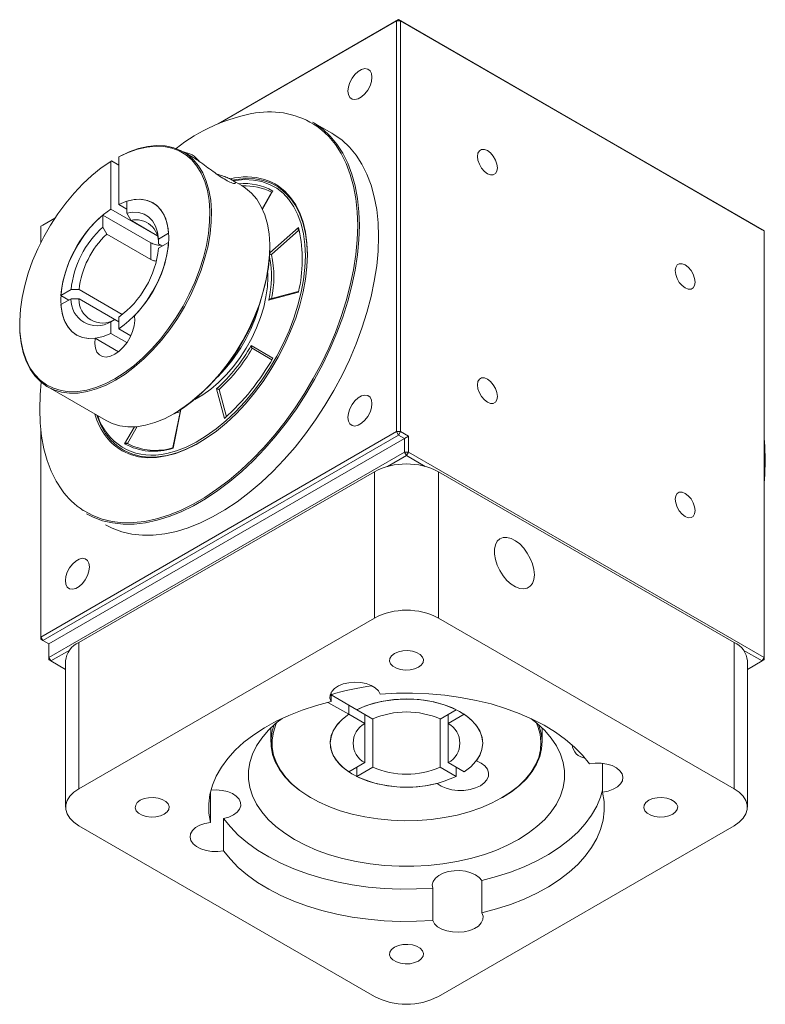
# Model space of a CAD drawing. Header units: millimetres. Extents: x 2723 to 3595, y 721 to 1332.
# Tile 6 of 8: x 3375 to 3454, y 813 to 917. Entities that reach past the tile are written whole.
import ezdxf

# ---------------------------------------------------------------- set-up
doc = ezdxf.new("R2010")
doc.units = ezdxf.units.MM
doc.layers.add('產品', color=7, linetype='Continuous')

# ---------------------------------------------------------------- blocks, each defined once
blk = doc.blocks.new('A$C3C664CCF')
at = {"color": 7, "linetype": 'Continuous', "lineweight": 15}
for p, q in [((21.06, 93.45), (40.21, 104.51)), ((40.21, 104.51), (39.99, 104.38)), ((40.42, 104.38), (40.21, 104.51)), ((40.21, 104.51), (78.81, 82.22)), ((39.99, 104.38), (21.06, 93.45)), ((39.99, 60.78), (39.99, 104.38)), ((40.42, 104.38), (39.99, 104.38)), ((79.03, 82.1), (40.42, 104.38)), ((40.42, 104.38), (40.42, 60.78)), ((33.11, 92.47), (31.08, 93.64)), ((10.51, 89.95), (10.59, 90)), ((10.51, 84.89), (10.51, 89.95)), ((18.4, 89.88), (17.37, 90.47)), ((9.74, 89.51), (9.66, 89.46)), ((9.66, 89.46), (9.66, 84.4)), ((9.74, 89.51), (10.51, 89.06)), ((23.56, 86.9), (22.54, 87.49)), ((26.77, 86.25), (25.73, 84.44)), ((26.85, 86.33), (25.75, 84.41)), ((10.51, 84.89), (11.36, 84.4)), ((11.36, 83.97), (11.36, 85.24)), ((8.81, 83.77), (8.81, 82.5)), ((13.9, 80.83), (8.81, 83.77)), ((9.66, 84.4), (14.57, 81.57)), ((11.78, 83.22), (11.36, 83.97)), ((3.73, 83.45), (2.23, 82.59)), ((2.23, 82.59), (2.45, 82.71)), ((2.23, 82.59), (2.23, 80.86)), ((2.45, 82.71), (3.73, 83.45)), ((14.55, 81.61), (11.78, 83.22)), ((8.81, 82.5), (9.23, 81.75)), ((13.9, 79.05), (9.23, 81.75)), ((15.79, 81.84), (14.73, 81.22)), ((26.54, 79.75), (29.58, 82.45)), ((29.62, 82.15), (26.71, 79.57)), ((29.56, 82.23), (29.6, 82.07)), ((29.58, 82.45), (29.65, 82.18)), ((79.03, 82.1), (78.81, 82.22)), ((79.03, 36.81), (79.03, 82.1)), ((13.9, 79.05), (13.9, 80.83)), ((14.73, 81.22), (14.73, 80.73)), ((14.73, 80.24), (15.79, 80.86)), ((15.15, 80.49), (14.73, 80.73)), ((26.54, 80.21), (26.54, 80.31)), ((26.33, 77.07), (26.31, 77.59)), ((26.32, 77.63), (26.33, 77.15)), ((5.44, 75.86), (4.37, 75.24)), ((6.29, 75.86), (5.44, 75.86)), ((10.88, 73.21), (6.29, 75.86)), ((29.58, 75.6), (26.42, 74.75)), ((29.56, 75.67), (26.6, 74.88)), ((4.37, 75.24), (5.22, 74.75)), ((4.37, 74.26), (5.44, 74.88)), ((5.44, 74.88), (6.29, 74.88)), ((10.51, 72.44), (6.29, 74.88)), ((-0.01, 72.22), (-0.01, 72.12)), ((10.08, 72.69), (9.66, 72.44)), ((9.66, 72.44), (9.66, 71.21)), ((10.51, 72.44), (10.08, 72.69)), ((10.51, 71.7), (10.51, 72.93)), ((9.66, 71.21), (11.36, 70.23)), ((11.79, 70.96), (10.51, 71.7)), ((10.48, 69.26), (8, 70.69)), ((24.55, 69.91), (26.86, 68.58)), ((26.77, 68.42), (24.68, 69.63)), ((2.97, 65.53), (9.16, 61.96)), ((21.72, 62.18), (20.87, 65.34)), ((21.16, 65.25), (21.93, 62.37)), ((18.6, 64.23), (19.06, 64.47)), ((17.05, 63.03), (16.25, 59.1)), ((17.11, 63.13), (16.27, 59.04)), ((16.36, 62.67), (16.45, 62.72)), ((2.23, 60.84), (2.23, 38.98)), ((2.23, 38.98), (39.99, 60.78)), ((11.13, 59.49), (12.17, 61.29)), ((12.47, 61.32), (11.44, 59.52)), ((40.21, 60.41), (39.99, 60.78)), ((40.42, 60.78), (39.99, 60.78)), ((40.21, 60.41), (40.42, 60.78)), ((40.42, 60.78), (41.27, 60.29)), ((40.21, 60.41), (2.45, 38.62)), ((40.84, 60.05), (3.08, 38.25)), ((40.84, 60.05), (40.21, 60.41)), ((40.84, 60.05), (41.27, 60.29)), ((40.84, 58.61), (40.84, 60.05)), ((41.27, 60.29), (41.27, 58.61)), ((3.08, 36.81), (40.84, 58.61)), ((40.84, 58.61), (41.27, 58.61)), ((40.84, 58.61), (41.05, 58.24)), ((41.05, 58.24), (41.27, 58.61)), ((41.27, 58.61), (79.03, 36.81)), ((41.05, 58.24), (39.05, 57.09)), ((43.05, 57.09), (41.05, 58.24)), ((6.26, 38.4), (37.66, 56.53)), ((37.66, 41), (37.66, 56.53)), ((44.45, 56.53), (44.45, 41)), ((44.45, 56.53), (75.84, 38.4)), ((6.26, 22.87), (37.66, 41)), ((44.45, 41), (75.84, 22.87)), ((2.23, 38.98), (2.45, 38.62)), ((2.23, 38.98), (2.23, 38.74)), ((2.23, 38.74), (2.45, 38.62)), ((2.45, 38.62), (3.08, 38.25)), ((3.08, 38.25), (3.08, 36.81)), ((6.26, 38.4), (6.26, 22.87)), ((75.84, 22.87), (75.84, 38.4)), ((3.29, 36.45), (3.08, 36.81)), ((3.08, 36.57), (3.08, 36.81)), ((5.3, 37.6), (3.29, 36.45)), ((78.81, 36.45), (76.81, 37.6)), ((78.81, 36.45), (79.03, 36.81)), ((79.03, 36.57), (79.03, 36.81)), ((3.08, 36.57), (3.29, 36.45)), ((3.29, 36.45), (4.86, 35.54)), ((4.86, 36.45), (4.86, 20.91)), ((77.25, 20.91), (77.25, 36.45)), ((77.25, 35.54), (78.81, 36.45)), ((78.81, 36.45), (79.03, 36.57)), ((33.06, 32.13), (33.06, 33.12)), ((35.77, 31.27), (33.06, 32.83)), ((32.72, 32.04), (34.92, 30.78)), ((34.92, 30.78), (34.92, 31.76)), ((34.92, 30.78), (36.62, 29.79)), ((37.47, 30.28), (35.77, 31.27)), ((36.62, 30.77), (36.62, 29.79)), ((46.34, 31.27), (44.64, 30.28)), ((45.49, 29.79), (47.19, 30.78)), ((45.49, 29.79), (45.49, 30.77)), ((26.65, 29.34), (26.65, 27.82)), ((36.62, 25.66), (36.62, 29.79)), ((37.47, 30.28), (37.47, 25.17)), ((44.64, 25.17), (44.64, 30.28)), ((45.49, 29.79), (45.49, 25.66)), ((55.45, 27.82), (55.45, 29.34)), ((36.62, 25.66), (34.92, 24.67)), ((35.77, 24.18), (37.47, 25.17)), ((35.77, 24.18), (35.77, 25.16)), ((44.64, 25.17), (46.34, 24.18)), ((47.19, 24.67), (45.49, 25.66)), ((46.34, 25.16), (46.34, 24.18)), ((61.87, 25.58), (61.87, 22.52)), ((20.24, 22.52), (20.24, 19.31)), ((30.87, 21.95), (30.95, 21.9)), ((51.15, 21.9), (51.24, 21.95)), ((37.66, 0.83), (6.26, 18.96)), ((21.63, 16.3), (21.63, 19.73)), ((75.84, 18.96), (44.45, 0.83)), ((49.05, 9.7), (49.05, 13.13)), ((43.84, 12.33), (43.84, 8.9))]:
    blk.add_line(p, q, dxfattribs=at)
at = {"color": 7, "linetype": 'Continuous', "lineweight": 15, "flags": 128}
for points in [[(37.39, 98.4), (37.33, 98.78), (37.18, 99.08), (36.95, 99.26), (36.64, 99.31), (36.29, 99.22), (35.93, 99.01), (35.58, 98.7), (35.28, 98.29), (35.04, 97.84), (34.89, 97.37), (34.84, 96.93), (34.89, 96.55), (35.04, 96.25), (35.28, 96.07), (35.58, 96.02), (35.93, 96.11), (36.29, 96.31), (36.64, 96.63), (36.95, 97.03), (37.18, 97.49), (37.33, 97.96), (37.39, 98.4)], [(31.08, 93.64), (31.3, 93.51), (32.17, 92.89), (32.96, 92.15), (33.66, 91.29), (34.29, 90.33), (34.82, 89.27), (35.26, 88.11), (35.6, 86.86), (35.85, 85.53), (36, 84.13), (36.05, 82.66)], [(35.88, 82.66), (35.83, 84.12), (35.68, 85.52), (35.43, 86.84), (35.09, 88.09), (34.65, 89.24), (34.12, 90.3), (33.51, 91.25), (32.8, 92.1), (32.02, 92.83), (31.55, 93.2)], [(38.08, 81.48), (38.03, 82.95), (37.89, 84.36), (37.64, 85.69), (37.29, 86.94), (36.85, 88.1), (36.32, 89.16), (35.7, 90.12), (34.99, 90.97), (34.21, 91.71), (33.34, 92.33), (33.11, 92.47)], [(10.59, 90), (11.61, 90.47), (12.6, 90.83), (13.58, 91.05), (14.52, 91.15), (15.42, 91.11), (16.26, 90.94), (17.05, 90.64), (17.76, 90.22), (18.4, 89.67), (18.96, 89.01), (19.43, 88.24), (19.8, 87.37), (20.08, 86.4), (20.27, 85.35), (20.35, 84.22), (20.32, 83.03), (20.2, 81.8), (19.98, 80.52), (19.66, 79.22), (19.24, 77.91), (18.74, 76.6), (18.14, 75.3), (17.47, 74.03), (16.73, 72.8), (15.92, 71.62), (15.05, 70.5), (14.13, 69.46), (13.18, 68.51), (12.19, 67.65), (11.18, 66.89), (10.17, 66.24), (9.15, 65.72), (8.14, 65.31), (7.16, 65.03), (6.2, 64.88), (5.29, 64.87), (4.42, 64.98), (3.61, 65.22), (2.86, 65.59), (2.19, 66.09), (1.6, 66.7), (1.09, 67.43), (0.68, 68.26), (0.36, 69.19), (0.13, 70.21), (0.01, 71.31), (-0.01, 72.12)], [(9.66, 89.46), (8.65, 88.77), (7.66, 87.98), (6.7, 87.08), (5.76, 86.1), (4.87, 85.03), (4.04, 83.9), (3.26, 82.71), (2.55, 81.47), (1.92, 80.2), (1.36, 78.9), (0.9, 77.6), (0.53, 76.3), (0.25, 75.02), (0.07, 73.77), (-0.01, 72.56), (0.01, 71.41), (0.13, 70.32), (0.35, 69.31), (0.67, 68.39), (1.08, 67.57), (1.59, 66.85), (2.17, 66.24), (2.84, 65.75), (3.58, 65.38), (4.38, 65.14), (5.24, 65.02), (6.15, 65.04), (7.1, 65.19), (8.08, 65.47), (9.07, 65.87), (10.08, 66.39), (11.09, 67.03), (12.09, 67.78), (13.07, 68.63), (14.01, 69.58), (14.92, 70.61), (15.78, 71.72), (16.59, 72.89), (17.33, 74.11), (17.99, 75.37), (18.58, 76.65), (19.08, 77.96), (19.49, 79.26), (19.81, 80.55), (20.03, 81.81), (20.15, 83.04), (20.18, 84.22), (20.1, 85.33), (19.92, 86.38), (19.64, 87.34), (19.27, 88.2), (18.8, 88.97), (18.25, 89.62), (17.61, 90.17), (16.91, 90.59), (16.13, 90.88), (15.29, 91.05), (14.4, 91.08), (13.47, 90.99), (12.5, 90.77), (11.51, 90.42), (10.51, 89.95)], [(50.71, 88.77), (50.65, 89.18), (50.5, 89.61), (50.27, 90.01), (49.97, 90.36), (49.65, 90.61), (49.32, 90.73), (49.02, 90.73), (48.79, 90.6), (48.64, 90.34), (48.59, 89.99), (48.64, 89.58), (48.79, 89.16), (49.02, 88.75), (49.32, 88.4), (49.65, 88.16), (49.97, 88.03), (50.27, 88.03), (50.5, 88.17), (50.65, 88.42), (50.71, 88.77)], [(9.16, 61.96), (9.8, 61.65), (10.61, 61.4), (11.48, 61.29), (12.4, 61.31), (13.35, 61.46), (14.34, 61.74), (15.35, 62.14), (16.36, 62.67), (17.38, 63.31), (18.38, 64.07), (19.37, 64.93), (20.33, 65.89), (21.24, 66.93), (22.11, 68.04), (22.92, 69.22), (23.67, 70.45), (24.34, 71.72), (24.93, 73.02), (25.44, 74.33), (25.85, 75.64), (26.17, 76.95), (26.4, 78.22), (26.52, 79.46), (26.54, 80.65), (26.46, 81.77), (26.28, 82.82), (26, 83.79), (25.62, 84.66), (25.15, 85.44), (24.59, 86.1), (23.96, 86.64), (23.56, 86.9)], [(30.53, 79.47), (30.48, 80.68), (30.33, 81.82), (30.08, 82.88), (29.74, 83.86), (29.3, 84.74), (28.77, 85.51), (28.15, 86.17), (27.46, 86.72), (26.69, 87.14), (25.85, 87.44), (24.96, 87.61), (24.01, 87.65), (23.02, 87.56), (22.57, 87.47)], [(30.32, 79.45), (30.27, 80.65), (30.12, 81.78), (29.87, 82.83), (29.53, 83.79), (29.09, 84.66), (28.57, 85.42), (27.96, 86.08), (27.28, 86.61), (26.52, 87.03), (25.69, 87.32), (24.8, 87.49), (23.87, 87.53), (22.89, 87.44), (22.68, 87.41)], [(25.98, 87.55), (26.66, 87.29), (27.07, 87.09)], [(27.07, 87.09), (27.43, 86.87), (28.13, 86.32), (28.75, 85.65), (29.29, 84.87), (29.73, 83.99), (30.08, 83.01), (30.33, 81.94), (30.48, 80.79), (30.53, 79.57)], [(12.17, 73.09), (12.87, 73.88), (13.51, 74.73), (14.1, 75.65), (14.61, 76.61), (15.04, 77.6), (15.38, 78.6), (15.62, 79.58), (15.77, 80.54), (15.81, 81.45), (15.75, 82.3), (15.58, 83.08), (15.32, 83.76), (14.96, 84.34), (14.51, 84.81), (13.98, 85.15), (13.38, 85.36), (12.72, 85.45), (12.01, 85.39), (11.27, 85.21), (10.51, 84.89)], [(11.36, 85.24), (12.13, 85.41), (12.86, 85.44), (13.54, 85.32), (14.15, 85.06), (14.68, 84.65), (15.11, 84.12), (15.45, 83.46), (15.68, 82.7), (15.79, 81.84)], [(9.66, 84.4), (8.89, 83.84), (8.15, 83.17), (7.45, 82.4), (6.79, 81.56), (6.19, 80.65), (5.66, 79.7), (5.21, 78.72), (4.85, 77.72), (4.58, 76.73), (4.42, 75.77), (4.36, 74.84), (4.4, 73.98), (4.54, 73.18), (4.78, 72.48), (5.13, 71.88), (5.56, 71.39), (6.07, 71.02), (6.65, 70.77), (7.3, 70.66), (8, 70.69)], [(11.36, 83.97), (12.01, 84.07), (12.63, 84.04), (13.19, 83.87), (13.67, 83.57), (14.08, 83.14), (14.4, 82.6), (14.61, 81.96), (14.73, 81.22)], [(6.73, 52.43), (6.83, 52.36), (7.76, 51.87), (8.76, 51.49), (9.81, 51.24), (10.93, 51.12), (12.08, 51.13), (13.28, 51.26), (14.52, 51.52), (15.78, 51.91), (17.06, 52.42), (18.35, 53.05), (19.64, 53.8), (20.93, 54.66), (22.21, 55.62), (23.47, 56.69), (24.7, 57.85), (25.9, 59.1), (27.06, 60.44), (28.17, 61.84), (29.23, 63.31), (30.23, 64.84), (31.16, 66.41), (32.02, 68.02), (32.8, 69.66), (33.51, 71.32), (34.12, 72.99), (34.65, 74.66), (35.09, 76.32), (35.43, 77.96), (35.68, 79.57), (35.83, 81.14), (35.88, 82.66)], [(36.05, 82.66), (36, 81.13), (35.85, 79.55), (35.6, 77.93), (35.26, 76.29), (34.82, 74.62), (34.29, 72.94), (33.66, 71.27), (32.96, 69.6), (32.17, 67.95), (31.3, 66.33), (30.37, 64.75), (29.37, 63.21), (28.3, 61.74), (27.18, 60.32), (26.02, 58.98), (24.81, 57.73), (23.57, 56.56), (22.31, 55.49), (21.02, 54.52), (19.73, 53.65), (18.43, 52.9), (17.13, 52.27), (15.85, 51.76), (14.58, 51.37), (13.34, 51.1), (12.13, 50.97), (10.97, 50.96), (9.85, 51.09), (8.79, 51.33), (7.79, 51.71), (7.08, 52.07)], [(9.11, 50.9), (9.82, 50.54), (10.83, 50.16), (11.89, 49.91), (13.01, 49.79), (14.17, 49.79), (15.38, 49.93), (16.62, 50.19), (17.88, 50.58), (19.17, 51.09), (20.46, 51.73), (21.76, 52.48), (23.06, 53.34), (24.34, 54.31), (25.61, 55.38), (26.85, 56.55), (28.06, 57.81), (29.22, 59.15), (30.34, 60.56), (31.4, 62.04), (32.4, 63.57), (33.34, 65.15), (34.21, 66.77), (34.99, 68.42), (35.7, 70.09), (36.32, 71.77), (36.85, 73.44), (37.29, 75.11), (37.64, 76.76), (37.89, 78.37), (38.03, 79.95), (38.08, 81.48)], [(30.53, 79.57), (30.48, 78.29), (30.33, 76.97), (30.08, 75.61), (29.73, 74.22), (29.29, 72.83), (28.75, 71.43), (28.13, 70.05), (27.43, 68.7), (26.66, 67.38), (25.82, 66.11), (24.92, 64.89), (23.96, 63.75), (22.97, 62.69), (21.94, 61.72), (20.88, 60.85), (19.8, 60.08), (18.72, 59.43), (17.64, 58.89), (16.58, 58.48), (15.53, 58.2), (14.51, 58.04), (13.54, 58.02), (12.61, 58.12), (11.74, 58.36), (10.93, 58.72), (10.88, 58.75)], [(15, 58.36), (15.6, 58.47), (16.63, 58.75), (17.67, 59.15), (18.73, 59.68), (19.79, 60.32), (20.85, 61.08), (21.89, 61.93), (22.9, 62.89), (23.88, 63.93), (24.81, 65.05), (25.7, 66.24), (26.52, 67.48), (27.28, 68.78), (27.97, 70.11), (28.58, 71.47), (29.1, 72.84), (29.53, 74.21), (29.88, 75.57), (30.12, 76.9), (30.27, 78.2), (30.32, 79.45)], [(71.71, 76.65), (71.65, 77.05), (71.5, 77.48), (71.27, 77.89), (70.97, 78.23), (70.65, 78.48), (70.32, 78.61), (70.02, 78.61), (69.79, 78.47), (69.64, 78.22), (69.59, 77.87), (69.64, 77.46), (69.79, 77.03), (70.02, 76.63), (70.32, 76.28), (70.65, 76.03), (70.97, 75.9), (71.27, 75.91), (71.5, 76.04), (71.65, 76.3), (71.71, 76.65)], [(26.33, 77.15), (26.28, 76.14), (26.13, 75.08), (25.89, 74), (25.55, 72.9), (25.13, 71.8), (24.62, 70.71), (24.03, 69.66), (23.38, 68.64), (22.67, 67.69), (21.9, 66.81), (21.1, 66.01), (20.27, 65.3), (19.42, 64.7), (18.57, 64.2), (18.57, 64.2)], [(9.66, 71.21), (8.85, 70.88), (8.07, 70.7), (7.33, 70.66), (6.65, 70.78), (6.03, 71.04), (5.5, 71.44), (5.06, 71.98), (4.72, 72.63), (4.49, 73.4), (4.37, 74.26)], [(8, 70.69), (7.96, 70.13), (8.03, 69.64), (8.19, 69.23), (8.45, 68.93), (8.78, 68.75), (9.18, 68.7), (9.62, 68.78), (10.08, 68.99), (10.54, 69.31), (10.98, 69.74), (11.38, 70.25), (11.72, 70.82), (11.97, 71.41), (12.14, 72.01), (12.2, 72.58), (12.17, 73.09)], [(2.28, 66.02), (2.16, 64.68), (2.11, 63.16), (2.16, 61.7), (2.3, 60.3), (2.55, 58.97), (2.89, 57.73), (3.33, 56.58), (3.86, 55.52), (4.45, 54.61)], [(50.71, 64.52), (50.65, 64.93), (50.5, 65.36), (50.27, 65.76), (49.97, 66.11), (49.65, 66.36), (49.32, 66.48), (49.02, 66.48), (48.79, 66.35), (48.64, 66.09), (48.59, 65.74), (48.64, 65.33), (48.79, 64.91), (49.02, 64.5), (49.32, 64.15), (49.65, 63.91), (49.97, 63.78), (50.27, 63.78), (50.5, 63.92), (50.65, 64.17), (50.71, 64.52)], [(37.39, 63.76), (37.33, 64.14), (37.18, 64.43), (36.95, 64.61), (36.64, 64.66), (36.29, 64.58), (35.93, 64.37), (35.58, 64.05), (35.28, 63.65), (35.04, 63.2), (34.89, 62.73), (34.84, 62.29), (34.89, 61.9), (35.04, 61.61), (35.28, 61.43), (35.58, 61.38), (35.93, 61.46), (36.29, 61.67), (36.64, 61.99), (36.95, 62.39), (37.18, 62.85), (37.33, 63.31), (37.39, 63.76)], [(17.02, 62.88), (16.6, 62.79), (16.56, 62.78)], [(8.17, 62.53), (8.23, 62.34), (8.63, 61.41), (9.11, 60.58), (9.68, 59.86), (10.34, 59.26), (11.07, 58.78), (11.88, 58.42), (12.74, 58.18), (13.66, 58.08), (14.63, 58.1), (15.64, 58.26), (16.68, 58.54), (17.74, 58.95), (18.81, 59.48), (19.04, 59.61)], [(79.15, 57.77), (79.1, 59.24), (79.03, 60.09)], [(79.03, 55.3), (79.1, 56.24), (79.15, 57.77)], [(71.71, 52.4), (71.65, 52.8), (71.5, 53.23), (71.27, 53.64), (70.97, 53.98), (70.65, 54.23), (70.32, 54.36), (70.02, 54.36), (69.79, 54.22), (69.64, 53.97), (69.59, 53.62), (69.64, 53.21), (69.79, 52.78), (70.02, 52.38), (70.32, 52.03), (70.65, 51.78), (70.97, 51.65), (71.27, 51.66), (71.5, 51.79), (71.65, 52.05), (71.71, 52.4)], [(54.63, 45.6), (54.58, 46.16), (54.43, 46.74), (54.2, 47.33), (53.88, 47.9), (53.5, 48.42), (53.08, 48.86), (52.62, 49.2), (52.17, 49.44), (51.72, 49.55), (51.32, 49.54), (50.97, 49.4), (50.69, 49.14), (50.5, 48.77), (50.4, 48.31), (50.4, 47.78), (50.5, 47.2), (50.69, 46.61), (50.97, 46.03), (51.32, 45.48), (51.72, 45), (52.17, 44.61), (52.62, 44.31), (53.08, 44.14), (53.5, 44.09), (53.88, 44.16), (54.2, 44.37), (54.43, 44.68), (54.58, 45.1), (54.63, 45.6)], [(7.39, 46.44), (7.33, 46.82), (7.18, 47.12), (6.95, 47.29), (6.64, 47.35), (6.29, 47.26), (5.93, 47.05), (5.58, 46.73), (5.28, 46.33), (5.04, 45.88), (4.89, 45.41), (4.84, 44.97), (4.89, 44.58), (5.04, 44.29), (5.28, 44.11), (5.58, 44.06), (5.93, 44.14), (6.29, 44.35), (6.64, 44.67), (6.95, 45.07), (7.18, 45.53), (7.33, 45.99), (7.39, 46.44)], [(39.78, 37.24), (39.47, 37), (39.3, 36.72), (39.26, 36.43), (39.37, 36.14), (39.61, 35.88), (39.98, 35.67), (40.42, 35.53), (40.93, 35.47), (41.44, 35.49), (41.92, 35.59), (42.33, 35.77), (42.63, 36), (42.81, 36.28), (42.85, 36.58), (42.74, 36.86), (42.49, 37.12), (42.13, 37.33), (41.68, 37.48), (41.18, 37.54), (40.67, 37.52), (40.19, 37.41), (39.78, 37.24)], [(38.27, 32.93), (38.07, 33.28), (37.74, 33.59), (37.3, 33.84), (36.77, 34.04), (36.17, 34.15), (35.54, 34.18), (34.92, 34.13), (34.34, 34), (33.82, 33.79), (33.4, 33.52), (33.11, 33.2), (32.95, 32.84), (32.93, 32.48), (33.06, 32.13)], [(48.47, 25.85), (48.84, 26.44), (49.07, 27.06), (49.15, 27.68), (49.09, 28.31), (48.88, 28.93), (48.53, 29.53), (48.04, 30.09), (47.43, 30.61), (46.7, 31.08), (45.87, 31.49), (44.95, 31.83), (43.96, 32.09), (42.92, 32.28), (41.84, 32.38), (40.75, 32.4), (39.67, 32.33), (38.61, 32.18), (37.59, 31.95), (36.64, 31.64), (35.77, 31.27)], [(60.47, 25.53), (59.75, 26.43), (58.91, 27.3), (57.94, 28.12), (56.86, 28.9), (55.67, 29.62), (54.39, 30.28), (53.01, 30.88), (51.55, 31.41), (50.03, 31.88), (48.44, 32.26), (46.8, 32.57), (45.13, 32.81), (43.42, 32.96), (41.71, 33.03), (39.98, 33.02), (38.27, 32.93)], [(33.06, 32.13), (31.5, 31.71), (29.99, 31.22), (28.57, 30.66), (27.23, 30.04), (25.98, 29.35), (24.83, 28.61), (23.79, 27.82), (22.87, 26.98), (22.07, 26.09), (21.4, 25.18), (20.86, 24.23), (20.45, 23.27), (20.19, 22.28), (20.06, 21.29), (20.08, 20.3), (20.24, 19.31)], [(54.25, 30.34), (54.91, 29.83), (55.73, 29.06), (56.42, 28.26), (56.98, 27.43), (57.41, 26.56), (57.69, 25.68), (57.84, 24.79), (57.84, 23.9), (57.69, 23), (57.41, 22.12), (56.98, 21.26), (56.42, 20.43), (55.73, 19.62), (54.91, 18.86), (53.98, 18.15), (52.93, 17.49), (51.79, 16.88), (50.55, 16.34), (49.23, 15.87), (47.84, 15.47), (46.39, 15.15), (44.9, 14.9), (43.37, 14.74), (41.83, 14.66), (40.28, 14.66), (38.73, 14.74), (37.21, 14.9), (35.72, 15.15), (34.27, 15.47), (32.88, 15.87), (31.56, 16.34), (30.32, 16.88), (29.17, 17.49), (28.13, 18.15), (27.19, 18.86), (26.38, 19.62), (25.69, 20.43), (25.12, 21.26), (24.7, 22.12), (24.42, 23), (24.27, 23.9), (24.27, 24.79), (24.42, 25.68), (24.7, 26.56), (25.12, 27.43), (25.69, 28.26), (26.38, 29.06), (27.19, 29.83), (27.85, 30.34)], [(34.92, 30.78), (34.23, 30.24), (33.68, 29.66), (33.28, 29.04), (33.04, 28.39), (32.95, 27.72), (33.04, 27.06), (33.28, 26.41), (33.68, 25.79), (34.23, 25.21), (34.92, 24.67)], [(34.92, 30.78), (34.26, 30.27), (33.73, 29.72), (33.33, 29.14), (33.07, 28.53), (32.96, 27.9), (32.99, 27.27), (33.17, 26.65), (33.49, 26.05), (33.95, 25.48), (34.54, 24.95), (35.24, 24.47), (36.06, 24.05), (36.96, 23.69), (37.93, 23.41), (38.96, 23.21), (40.04, 23.09), (41.12, 23.05), (42.21, 23.1), (43.28, 23.23), (44.3, 23.44)], [(47.19, 24.67), (47.88, 25.21), (48.43, 25.79), (48.83, 26.41), (49.07, 27.06), (49.15, 27.72), (49.07, 28.39), (48.83, 29.04), (48.43, 29.66), (47.88, 30.24), (47.19, 30.78)], [(30.87, 21.95), (30.58, 22.12), (29.64, 22.75), (28.82, 23.43), (28.13, 24.16), (27.56, 24.92), (27.12, 25.72), (26.83, 26.53), (26.68, 27.36), (26.67, 28.19), (26.8, 29.01), (27.01, 29.67)], [(27.28, 29.9), (27.19, 29.71), (26.92, 28.9), (26.79, 28.08), (26.8, 27.26), (26.95, 26.44), (27.24, 25.63), (27.67, 24.85), (28.24, 24.09), (28.93, 23.37), (29.74, 22.69), (30.67, 22.07), (31.7, 21.5), (32.82, 20.99), (34.03, 20.55), (35.3, 20.18), (36.64, 19.89), (38.01, 19.67), (39.42, 19.54), (40.85, 19.48), (42.27, 19.51), (43.69, 19.62), (45.08, 19.81), (46.42, 20.09), (47.72, 20.43), (48.94, 20.85), (50.09, 21.34), (51.15, 21.9), (52.11, 22.51), (52.96, 23.17), (53.68, 23.88), (54.29, 24.63), (54.76, 25.4), (55.09, 26.2), (55.28, 27.02), (55.33, 27.84), (55.24, 28.67), (55.01, 29.48), (54.83, 29.9)], [(55.09, 29.67), (55.12, 29.59), (55.36, 28.77), (55.45, 27.94), (55.4, 27.11), (55.21, 26.29), (54.87, 25.48), (54.4, 24.7), (53.79, 23.94), (53.06, 23.23), (52.2, 22.56), (51.24, 21.95)], [(44.3, 23.44), (44.73, 23.15), (45.26, 22.93), (45.86, 22.77), (46.5, 22.69), (47.16, 22.7), (47.8, 22.79), (48.39, 22.96), (48.9, 23.19), (49.31, 23.49), (49.6, 23.83), (49.76, 24.2), (49.77, 24.58), (49.64, 24.95), (49.37, 25.3), (48.97, 25.6), (48.47, 25.85)], [(61.87, 22.52), (62.47, 22.64), (63, 22.83), (63.45, 23.08), (63.78, 23.39), (63.98, 23.73), (64.04, 24.1), (63.95, 24.46), (63.71, 24.79), (63.35, 25.09), (62.88, 25.33), (62.33, 25.5), (61.72, 25.6), (61.09, 25.6), (60.47, 25.53)], [(6.26, 22.87), (5.73, 22.5), (5.31, 22.09), (5.02, 21.63), (4.88, 21.16), (4.88, 20.67), (5.02, 20.2), (5.31, 19.74), (5.73, 19.33), (6.26, 18.96)], [(12.78, 21.65), (12.47, 21.41), (12.3, 21.14), (12.26, 20.84), (12.37, 20.55), (12.61, 20.29), (12.98, 20.08), (13.42, 19.94), (13.93, 19.88), (14.44, 19.9), (14.92, 20), (15.33, 20.18), (15.63, 20.42), (15.81, 20.69), (15.85, 20.99), (15.74, 21.28), (15.49, 21.54), (15.13, 21.75), (14.68, 21.89), (14.18, 21.95), (13.67, 21.93), (13.19, 21.83), (12.78, 21.65)], [(20.29, 22.74), (20.86, 22.76), (21.48, 22.71), (22.06, 22.58), (22.57, 22.37), (22.98, 22.1), (23.28, 21.78), (23.44, 21.43), (23.46, 21.07), (23.33, 20.72), (23.07, 20.39), (22.69, 20.11), (22.2, 19.88), (21.63, 19.73)], [(49.05, 13.13), (50.61, 13.55), (52.11, 14.04), (53.54, 14.6), (54.88, 15.22), (56.13, 15.91), (57.28, 16.65), (58.32, 17.44), (59.24, 18.28), (60.04, 19.16), (60.71, 20.08), (61.25, 21.03), (61.65, 21.99), (61.87, 22.73)], [(49.05, 9.7), (50.61, 10.12), (52.11, 10.61), (53.54, 11.17), (54.88, 11.79), (56.13, 12.48), (57.28, 13.22), (58.32, 14.01), (59.24, 14.85), (60.04, 15.73), (60.71, 16.65), (61.25, 17.6), (61.65, 18.56), (61.92, 19.55), (62.04, 20.54), (62.03, 21.53), (61.87, 22.52)], [(66.78, 21.65), (66.47, 21.41), (66.3, 21.14), (66.26, 20.84), (66.37, 20.55), (66.61, 20.29), (66.98, 20.08), (67.42, 19.94), (67.93, 19.88), (68.44, 19.9), (68.92, 20), (69.33, 20.18), (69.63, 20.42), (69.81, 20.69), (69.85, 20.99), (69.74, 21.28), (69.49, 21.54), (69.13, 21.75), (68.68, 21.89), (68.18, 21.95), (67.67, 21.93), (67.19, 21.83), (66.78, 21.65)], [(75.84, 18.96), (76.38, 19.33), (76.8, 19.74), (77.09, 20.2), (77.23, 20.67), (77.23, 21.16), (77.09, 21.63), (76.8, 22.09), (76.38, 22.5), (75.84, 22.87)], [(20.24, 19.31), (19.64, 19.19), (19.1, 19), (18.66, 18.75), (18.33, 18.44), (18.13, 18.09), (18.07, 17.73), (18.16, 17.37), (18.39, 17.04), (18.76, 16.74), (19.23, 16.5), (19.78, 16.33), (20.39, 16.23), (21.02, 16.23), (21.63, 16.3)], [(21.63, 19.73), (22.36, 18.83), (23.2, 17.96), (24.17, 17.14), (25.25, 16.36), (26.44, 15.64), (27.72, 14.98), (29.1, 14.38), (30.55, 13.85), (32.08, 13.38), (33.67, 13), (35.3, 12.68), (36.98, 12.45), (38.68, 12.3), (40.4, 12.23), (42.13, 12.24), (43.84, 12.33)], [(21.63, 16.3), (22.36, 15.4), (23.2, 14.53), (24.17, 13.71), (25.25, 12.93), (26.44, 12.21), (27.72, 11.55), (29.1, 10.95), (30.55, 10.42), (32.08, 9.95), (33.67, 9.57), (35.3, 9.25), (36.98, 9.02), (38.68, 8.87), (40.4, 8.8), (42.13, 8.81), (43.84, 8.9)], [(43.84, 12.33), (43.79, 12.69), (43.88, 13.04), (44.12, 13.38), (44.48, 13.67), (44.94, 13.91), (45.49, 14.08), (46.1, 14.18), (46.72, 14.19), (47.33, 14.12), (47.9, 13.96), (48.39, 13.74), (48.78, 13.46), (49.05, 13.13)], [(43.84, 8.9), (44.04, 8.55), (44.36, 8.24), (44.81, 7.99), (45.34, 7.79), (45.94, 7.68), (46.57, 7.65), (47.19, 7.7), (47.77, 7.83), (48.29, 8.04), (48.7, 8.31), (49, 8.63), (49.16, 8.99), (49.18, 9.35), (49.05, 9.7)], [(39.78, 6.06), (39.47, 5.83), (39.3, 5.55), (39.26, 5.25), (39.37, 4.96), (39.61, 4.71), (39.98, 4.5), (40.42, 4.35), (40.93, 4.29), (41.44, 4.31), (41.92, 4.42), (42.33, 4.59), (42.63, 4.83), (42.81, 5.11), (42.85, 5.4), (42.74, 5.69), (42.49, 5.95), (42.13, 6.16), (41.68, 6.3), (41.18, 6.36), (40.67, 6.34), (40.19, 6.24), (39.78, 6.06)]]:
    blk.add_lwpolyline(points, dxfattribs=at)
at = {"color": 7, "linetype": 'Continuous', "lineweight": 15}
for centre, radius, start, end in [((28.24, 76.13), 18.76, 99.858, 128.3678), ((26.5, 85.64), 9.09, 56.2986, 99.319), ((16.97, 87.87), 2.63, 38.0861, 81.8663), ((24.07, 80.8), 7.02, 74.2256, 104.1381), ((23.92, 81.25), 5.86, 59.9738, 96.506), ((24.01, 81.11), 5.76, 61.7839, 93.8091), ((17.18, 73.99), 12.88, 130.5756, 174.3911), ((12.32, 80.86), 2.41, 356.9019, 102.9313), ((15.94, 74.7), 10.57, 132.4212, 173.7169), ((15.85, 74.75), 9.63, 133.401, 173.3807), ((15.28, 79.04), 14.71, 346.4667, 12.3194), ((3.21, 82.02), 12.64, 305.2728, 354.7272), ((4.41, 81.33), 10.37, 305.978, 354.022), ((4.63, 81.2), 21.93, 302.5918, 357.4136), ((16.6, 77.21), 10.38, 346.9541, 13.0939), ((16.26, 77.23), 10.46, 346.305, 11.404), ((8.19, 74.78), 2.76, 177.9002, 302.0891), ((8.77, 74.8), 2.49, 178.179, 301.8103), ((9.05, 78.65), 16.97, 314.8377, 345.1677), ((9.33, 78.38), 17.42, 311.5232, 330.9211), ((9.27, 78.41), 17.73, 312.1043, 330.34), ((5.22, 80.7), 24.8, 311.6961, 330.7482), ((15.26, 64.83), 7.62, 196.599, 217.4795), ((13.97, 64.23), 5.95, 197.2127, 279.9835), ((13.7, 63.7), 5.7, 217.9574, 240.2952), ((14.22, 65.12), 6.42, 241.2379, 288.6277), ((14.39, 65.13), 6.34, 242.224, 287.6416), ((41.05, 50.01), 7.35, 62.4806, 117.5194), ((11.41, 59.6), 8.57, 215.6542, 236.8856), ((41.05, 34.48), 7.35, 62.4806, 117.5194), ((7.26, 36.21), 2.41, 114.3332, 174.3467), ((74.91, 36.25), 2.35, 4.7822, 66.5378), ((40.63, 8.33), 25.68, 97.2669, 107.2509), ((41.05, 19.78), 12.64, 65.2766, 114.7234), ((41.05, 22), 9.03, 66.6065, 113.3935), ((37.75, 27.72), 2.36, 118.5798, 241.4202), ((44.36, 27.72), 2.36, 298.5798, 61.4203), ((60.24, 27.72), 1.61, 186.271, 262.0708), ((41.05, 33.45), 9.03, 246.6065, 293.3935), ((41.05, 35.67), 12.64, 245.2765, 294.7235), ((41.05, 7.35), 7.35, 242.4806, 297.5194)]:
    blk.add_arc(centre, radius, start, end, dxfattribs=at)
for points, knots in [([(20.93, 88.11), (21.16, 88.04), (21.62, 87.91), (22.15, 87.69), (22.65, 87.44), (22.95, 87.2), (22.89, 87.08), (22.51, 87.17), (21.9, 87.47), (21.21, 87.9), (20.5, 88.41), (19.76, 88.96), (19.1, 89.43), (18.64, 89.74), (18.44, 89.85), (18.39, 89.88)], [0, 0, 0, 0, 0.080338, 0.156443, 0.232449, 0.348588, 0.439861, 0.531707, 0.610442, 0.682155, 0.753312, 0.828686, 0.913664, 0.979328, 1, 1, 1, 1]), ([(26.78, 86.25), (26.78, 86.26), (26.8, 86.29), (26.83, 86.31), (26.85, 86.33), (26.85, 86.33)], [0, 0, 0, 0, 0.430982, 0.986141, 1, 1, 1, 1]), ([(29.56, 82.23), (29.56, 82.25), (29.55, 82.29), (29.55, 82.37), (29.57, 82.43), (29.58, 82.45), (29.58, 82.45)], [0, 0, 0, 0, 0.2146883, 0.6249316, 0.9908662, 1, 1, 1, 1]), ([(13.9, 80.83), (14.06, 80.76), (14.37, 80.62), (14.76, 80.57), (14.96, 80.59), (14.97, 80.59)], [0, 0, 0, 0, 0.494231, 0.988163, 1, 1, 1, 1]), ([(26.53, 79.63), (26.54, 79.63), (26.57, 79.62), (26.62, 79.61), (26.67, 79.59), (26.69, 79.57), (26.71, 79.57)], [0, 0, 0, 0, 0.193557, 0.526353, 0.762623, 1, 1, 1, 1]), ([(14.48, 78.88), (14.39, 78.89), (14.18, 78.91), (14.01, 79), (13.9, 79.05)], [0, 0, 0, 0, 0.373131, 1, 1, 1, 1]), ([(26.42, 74.75), (26.42, 74.75), (26.44, 74.77), (26.48, 74.82), (26.55, 74.86), (26.59, 74.87), (26.6, 74.88)], [0, 0, 0, 0, 0.009187, 0.385776, 0.799049, 1, 1, 1, 1]), ([(24.55, 69.91), (24.55, 69.91), (24.55, 69.89), (24.55, 69.84), (24.58, 69.76), (24.61, 69.7), (24.64, 69.66), (24.66, 69.64), (24.68, 69.63)], [0, 0, 0, 0, 0.006053, 0.254041, 0.526181, 0.721713, 0.860532, 1, 1, 1, 1]), ([(20.87, 65.34), (20.87, 65.34), (20.89, 65.34), (20.93, 65.33), (21, 65.31), (21.07, 65.29), (21.12, 65.27), (21.14, 65.26), (21.16, 65.25)], [0, 0, 0, 0, 0.006052, 0.254039, 0.526181, 0.721712, 0.860531, 1, 1, 1, 1]), ([(17.12, 63.17), (17.12, 63.17), (17.1, 63.15), (17.07, 63.1), (17.06, 63.05), (17.05, 63.03)], [0, 0, 0, 0, 0.012393, 0.520109, 1, 1, 1, 1]), ([(11.44, 59.52), (11.42, 59.53), (11.4, 59.54), (11.35, 59.55), (11.28, 59.54), (11.2, 59.52), (11.15, 59.5), (11.13, 59.49), (11.13, 59.49)], [0, 0, 0, 0, 0.140315, 0.279968, 0.477117, 0.750267, 0.993918, 1, 1, 1, 1]), ([(16.25, 59.1), (16.25, 59.09), (16.25, 59.08), (16.26, 59.05), (16.27, 59.04), (16.27, 59.04)], [0, 0, 0, 0, 0.486771, 0.9875, 1, 1, 1, 1])]:
    blk.add_open_spline(points, degree=3, knots=knots, dxfattribs=at)

msp = doc.modelspace()

# ---------------------------------------------------------------- block references
at = {"layer": '產品', "ltscale": 5}
msp.add_blockref('A$C3C664CCF', (3374.714, 812.626), dxfattribs=at)

doc.saveas('drawing.dxf')
